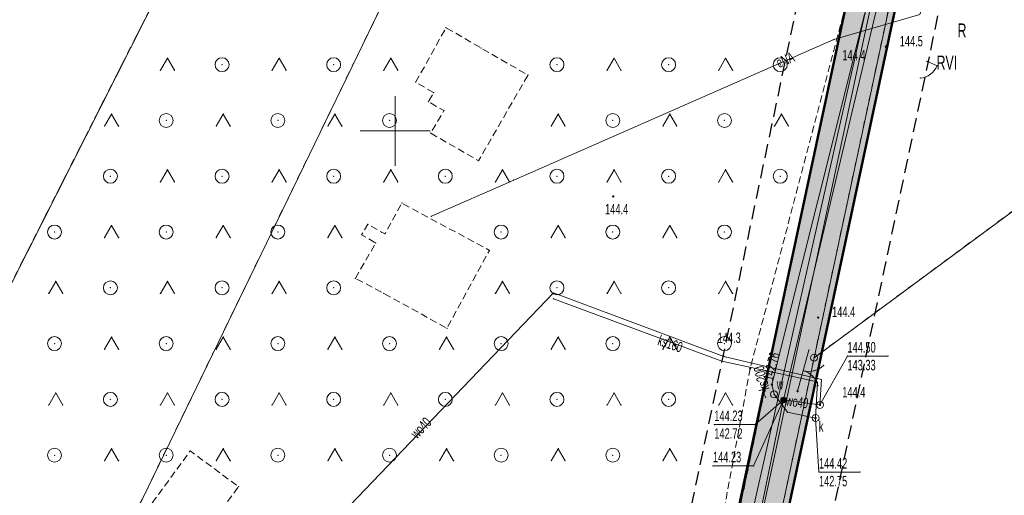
# Model space of a CAD drawing. Extents: x 6456700 to 6518119, y 5963420 to 5980059.
# Tile 109 of 256: x 6512092 to 6512162, y 5965623 to 5965657. Entities that reach past the tile are written whole.
import ezdxf
from ezdxf.enums import TextEntityAlignment as Align

# ---------------------------------------------------------------- set-up
doc = ezdxf.new("R2010")
doc.units = 0
doc.header["$MEASUREMENT"] = 0
for name, pattern in [('L_0_03', [1, 0.5, -0.5]), ('L_0_04', [1.5, 1, -0.5]), ('L_0_5A', [0.75, 0.5, -0.25])]:
    doc.linetypes.add(name, pattern=pattern)
doc.layers.get('0').update_dxf_attribs({"color": 2, "linetype": 'CONTINUOUS', "lineweight": 5})
for name, color, linetype, lineweight in [('18mm Kreska ciągła', 7, 'CONTINUOUS', 18), ('202_punkt_graniczny', 7, 'CONTINUOUS', 18), ('209_oznaczenie_konturu_klasyfikacyjnego', 96, 'CONTINUOUS', 18), ('210_oznaczenie_konturu_uzytku_gruntowego', 96, 'CONTINUOUS', 18), ('218_kontur_uzytku_gruntowego', 96, 'L_0_03', 18), ('219_dzialka_ewidencyjna', 7, 'CONTINUOUS', 18), ('50mm Kreska ciągła', 7, 'CONTINUOUS', 50), ('9mm Kreska ciągła', 252, 'CONTINUOUS', 9), ('brama', 7, 'CONTINUOUS', 18), ('furtka', 7, 'CONTINUOUS', 18), ('komora_podziemna', 7, 'CONTINUOUS', 18), ('ogrodzenie_trwale', 7, 'CONTINUOUS', 18), ('pikieta_naturalna', 7, 'CONTINUOUS', 18), ('pikieta_naturalna_Atr2', 7, 'CONTINUOUS', 18), ('przewod_elektroenergetyczny_podziemny', 7, 'CONTINUOUS', 18), ('przewod_elektroenergetyczny_podziemny_Atr1', 7, 'CONTINUOUS', 18), ('przewod_kanalizacyjny', 7, 'CONTINUOUS', 18), ('przewod_kanalizacyjny_Atr1', 7, 'CONTINUOUS', 18), ('przewod_wodociagowy', 7, 'CONTINUOUS', 18), ('przewod_wodociagowy_Atr1', 7, 'CONTINUOUS', 18), ('rzedna', 7, 'CONTINUOUS', 18), ('rzedna_Atr2', 7, 'CONTINUOUS', 18), ('rzedna_Atr3', 7, 'CONTINUOUS', 18), ('siatka_krzyrzy', 7, 'CONTINUOUS', 18), ('studnia_kanalizacyjna', 7, 'CONTINUOUS', 18), ('studnia_kanalizacyjna_Atr17', 7, 'CONTINUOUS', 18), ('teren_zalesiony', 7, 'CONTINUOUS', 18), ('Zakres', 7, 'CONTINUOUS', 18), ('zasuwa_lub_zawor', 7, 'CONTINUOUS', 18), ('zasuwa_lub_zawor_Atr17', 7, 'CONTINUOUS', 18)]:
    doc.layers.add(name, color=color, linetype=linetype, lineweight=lineweight)
doc.styles.get("Standard").update_dxf_attribs({"font": 'txt', "width": 0.75})

# ---------------------------------------------------------------- blocks, each defined once
blk = doc.blocks.new('mdcp_nowa')
at = {"layer": 'pikieta_naturalna', "linetype": 'Continuous', "lineweight": 18}
for points in [[(6494885.16, 5982106.015, 1), (6494885.16, 5982106.105, 1)], [(6494885.19, 5982105.955, 1), (6494885.19, 5982106.045, 1)], [(6494865.63, 5982095.255, 1), (6494865.63, 5982095.345, 1)], [(6494880.31, 5982086.565, 1), (6494880.31, 5982086.655, 1)], [(6494875.44, 5982082.925, 1), (6494875.44, 5982083.015, 1)], [(6494878.84, 5982081.285, 1), (6494878.84, 5982081.375, 1)]]:
    blk.add_hatch(color=18, dxfattribs=at).paths.add_polyline_path(points)
at = {"layer": 'rzedna', "linetype": 'Continuous', "lineweight": 18}
for color, points in [(18, [(6494877, 5982081.765, 1), (6494877, 5982081.855, 1)]), (5, [(6494877.83, 5982080.665, 1), (6494877.83, 5982080.755, 1)]), (5, [(6494880.44, 5982080.305, 1), (6494880.44, 5982080.395, 1)]), (34, [(6494880.13, 5982079.365, 1), (6494880.13, 5982079.455, 1)])]:
    blk.add_hatch(color=color, dxfattribs=at).paths.add_polyline_path(points)
at = {"layer": 'zasuwa_lub_zawor', "linetype": 'Continuous', "lineweight": 18}
blk.add_hatch(color=5, dxfattribs=at).paths.add_polyline_path([(6494877.83, 5982080.51, 1), (6494877.83, 5982080.91, 1)])
at = {"layer": '202_punkt_graniczny', "color": 7, "linetype": 'Continuous', "lineweight": 18}
blk.add_circle((6494880.02, 5982083.73), 0.25, dxfattribs=at)
at = {"layer": '202_punkt_graniczny'}
blk.add_point((6494880.02, 5982083.73), dxfattribs=at)
at = {"layer": '218_kontur_uzytku_gruntowego', "lineweight": 18, "flags": 128}
for points in [[(6494783.45, 5982011.84), (6494839.49, 5982122.69)], [(6494855, 5982121.3), (6494799.66, 5982007.13)], [(6494887.4, 5982118.29), (6494880.02, 5982083.73)], [(6494873.54, 5982067.42), (6494882.71, 5982111.1)], [(6494897.62, 5982096.74), (6494880.02, 5982083.73)], [(6494880.02, 5982083.73), (6494876.4, 5982066.72)]]:
    blk.add_lwpolyline(points, dxfattribs=at)
at = {"layer": '218_kontur_uzytku_gruntowego'}
blk.add_point((6494880.02, 5982083.73), dxfattribs=at)
blk.add_point((6494880.02, 5982083.73), dxfattribs=at)
blk.add_point((6494880.02, 5982083.73), dxfattribs=at)
blk.add_point((6494880.02, 5982083.73), dxfattribs=at)
blk.add_point((6494880.02, 5982083.73), dxfattribs=at)
blk.add_point((6494880.02, 5982083.73), dxfattribs=at)
at = {"layer": '219_dzialka_ewidencyjna', "color": 3, "linetype": 'Continuous', "lineweight": 18, "flags": 128}
for points in [[(6494891.82, 5982138.96), (6494880.02, 5982083.73)], [(6494783.45, 5982011.84), (6494839.49, 5982122.69)], [(6494855, 5982121.3), (6494799.66, 5982007.13)], [(6494873.54, 5982067.42), (6494882.71, 5982111.1)], [(6494897.62, 5982096.74), (6494880.02, 5982083.73)], [(6494876.4, 5982066.72), (6494880.02, 5982083.73)]]:
    blk.add_lwpolyline(points, dxfattribs=at)
at = {"layer": '219_dzialka_ewidencyjna', "color": 3}
blk.add_point((6494880.02, 5982083.73), dxfattribs=at)
blk.add_point((6494880.02, 5982083.73), dxfattribs=at)
blk.add_point((6494880.02, 5982083.73), dxfattribs=at)
at = {"layer": 'brama', "color": 7, "linetype": 'Continuous', "lineweight": 18, "flags": 128}
blk.add_lwpolyline([(6494879.65, 5982084.28), (6494878.84, 5982081.33)], dxfattribs=at)
at = {"layer": 'brama', "color": 7, "linetype": 'Continuous', "lineweight": 18}
for centre, start, end in [((6494879.642, 5982084.251), 254.646, 314.646), ((6494878.848, 5982081.359), 14.646, 74.646)]:
    blk.add_arc(centre, 1.5, start, end, dxfattribs=at)
at = {"layer": 'brama'}
for p in [(6494879.65, 5982084.28), (6494879.245, 5982082.805), (6494879.245, 5982082.805), (6494880.021, 5982082.8), (6494880.696, 5982083.184), (6494879.915, 5982082.413), (6494880.299, 5982081.738), (6494878.84, 5982081.33)]:
    blk.add_point(p, dxfattribs=at)
at = {"layer": 'furtka', "color": 7, "linetype": 'Continuous', "lineweight": 18, "flags": 128}
blk.add_lwpolyline([(6494888.84, 5982104.67), (6494888.11, 5982104.99)], dxfattribs=at)
at = {"layer": 'furtka', "color": 7, "linetype": 'Continuous', "lineweight": 18}
blk.add_arc((6494887.466, 5982105.271), 1.5, 276.329, 336.329, dxfattribs=at)
at = {"layer": 'furtka'}
for p in [(6494888.11, 5982104.99), (6494888.354, 5982104.063), (6494888.84, 5982104.67), (6494888.84, 5982104.669), (6494887.631, 5982103.78)]:
    blk.add_point(p, dxfattribs=at)
at = {"layer": 'komora_podziemna', "color": 5, "linetype": 'Continuous', "lineweight": 13}
blk.add_circle((6494880.44, 5982080.35), 0.25, dxfattribs=at)
at = {"layer": 'komora_podziemna'}
blk.add_point((6494880.44, 5982080.35), dxfattribs=at)
at = {"layer": 'ogrodzenie_trwale'}
for p in [(6494885.19, 5982106), (6494885.19, 5982106), (6494888.11, 5982104.99), (6494880.31, 5982086.61), (6494880.31, 5982086.61), (6494879.65, 5982084.28), (6494878.84, 5982081.33)]:
    blk.add_point(p, dxfattribs=at)
at = {"layer": 'pikieta_naturalna', "color": 7, "linetype": 'Continuous', "lineweight": 18}
for centre in [(6494885.16, 5982106.06), (6494885.19, 5982106), (6494865.63, 5982095.3), (6494880.31, 5982086.61), (6494875.44, 5982082.97), (6494878.84, 5982081.33)]:
    blk.add_circle(centre, 0.045, dxfattribs=at)
at = {"layer": 'pikieta_naturalna'}
for p in [(6494885.16, 5982106.06), (6494885.19, 5982106), (6494865.63, 5982095.3), (6494880.31, 5982086.61), (6494875.44, 5982082.97), (6494878.84, 5982081.33)]:
    blk.add_point(p, dxfattribs=at)
at = {"layer": 'przewod_elektroenergetyczny_podziemny', "color": 1, "linetype": 'Continuous', "lineweight": 18, "flags": 128}
blk.add_lwpolyline([(6494852.6, 5982093.88), (6494858.5, 5982096.47), (6494881.43, 5982106.55), (6494887.59, 5982108.35), (6494891.55, 5982120.94), (6494892.43, 5982121.59), (6494895.31, 5982129.26), (6494899.4, 5982139.64)], dxfattribs=at)
at = {"layer": 'przewod_elektroenergetyczny_podziemny'}
for p in [(6494881.43, 5982106.55), (6494858.5, 5982096.47), (6494852.6, 5982093.88)]:
    blk.add_point(p, dxfattribs=at)
at = {"layer": 'przewod_kanalizacyjny', "color": 34, "linetype": 'Continuous', "lineweight": 18, "flags": 128}
for points in [[(6494893.62, 5982148.26), (6494877, 5982081.81)], [(6494874.85, 5982069.31), (6494891.01, 5982141), (6494905.74, 5982143.11)], [(6494877.15, 5982081.11), (6494878.11, 5982079.82), (6494880.13, 5982079.41), (6494880.26, 5982082), (6494873.41, 5982083.49), (6494861.34, 5982087.96)], [(6494877.15, 5982081.11), (6494877, 5982081.81)]]:
    blk.add_lwpolyline(points, dxfattribs=at)
at = {"layer": 'przewod_kanalizacyjny'}
for p in [(6494861.34, 5982087.96), (6494873.41, 5982083.49), (6494877, 5982081.81), (6494877, 5982081.81), (6494880.26, 5982082), (6494877.15, 5982081.11), (6494877.15, 5982081.11), (6494878.11, 5982079.82), (6494880.13, 5982079.41)]:
    blk.add_point(p, dxfattribs=at)
at = {"layer": 'przewod_wodociagowy', "color": 5, "linetype": 'Continuous', "lineweight": 18, "flags": 128}
for points in [[(6494892.06, 5982140.59), (6494877.83, 5982080.71), (6494875.47, 5982069.24), (6494867.82, 5982032.34), (6494861.63, 5982003.58), (6494849.58, 5981948.68), (6494837.65, 5981892.5), (6494825.12, 5981834.8), (6494813.48, 5981780.79), (6494801.71, 5981726.67), (6494790.16, 5981673.27), (6494780.64, 5981628.68), (6494769.72, 5981575.76), (6494760.13, 5981528.44), (6494749.03, 5981474.44), (6494737.27, 5981416.53), (6494726.02, 5981361.28), (6494715.35, 5981309.09), (6494713.3, 5981298.99), (6494710.89, 5981224.49)], [(6494830.77, 5982052.08), (6494832.51, 5982055.27), (6494844.09, 5982070.35), (6494861.34, 5982088.38), (6494873.56, 5982083.83), (6494880.54, 5982082.17), (6494880.44, 5982080.35)], [(6494880.44, 5982080.35), (6494877.83, 5982080.71)]]:
    blk.add_lwpolyline(points, dxfattribs=at)
at = {"layer": 'przewod_wodociagowy'}
for p in [(6494861.34, 5982088.38), (6494873.56, 5982083.83), (6494880.54, 5982082.17), (6494877.83, 5982080.71), (6494877.83, 5982080.71), (6494880.44, 5982080.35), (6494880.44, 5982080.35)]:
    blk.add_point(p, dxfattribs=at)
at = {"layer": 'rzedna', "color": 7, "linetype": 'Continuous', "lineweight": 18}
blk.add_circle((6494877, 5982081.81), 0.045, dxfattribs=at)
at = {"layer": 'rzedna', "color": 5, "linetype": 'Continuous', "lineweight": 18}
for centre in [(6494877.83, 5982080.71), (6494880.44, 5982080.35)]:
    blk.add_circle(centre, 0.045, dxfattribs=at)
at = {"layer": 'rzedna', "color": 34, "linetype": 'Continuous', "lineweight": 18}
blk.add_circle((6494880.13, 5982079.41), 0.045, dxfattribs=at)
at = {"layer": 'rzedna'}
for p in [(6494877, 5982081.81), (6494877.83, 5982080.71), (6494877.83, 5982080.71), (6494880.44, 5982080.35), (6494880.13, 5982079.41)]:
    blk.add_point(p, dxfattribs=at)
at = {"layer": 'rzedna_Atr2', "color": 7, "linetype": 'Continuous', "lineweight": 18, "flags": 128}
for points in [[(6494880.44, 5982080.35), (6494882.41, 5982083.85), (6494885.322, 5982083.85)], [(6494877.83, 5982080.71), (6494875.69, 5982075.98), (6494872.773, 5982075.98)], [(6494877.83, 5982080.71), (6494875.79, 5982078.94), (6494872.873, 5982078.94)], [(6494880.13, 5982079.41), (6494880.37, 5982075.53), (6494883.319, 5982075.53)]]:
    blk.add_lwpolyline(points, dxfattribs=at)
at = {"layer": 'rzedna_Atr2'}
for p in [(6494882.41, 5982083.85), (6494885.322, 5982083.85), (6494877.83, 5982080.71), (6494877.83, 5982080.71), (6494880.44, 5982080.35), (6494880.13, 5982079.41), (6494872.873, 5982078.94), (6494875.79, 5982078.94), (6494872.773, 5982075.98), (6494875.69, 5982075.98), (6494880.37, 5982075.53), (6494883.319, 5982075.53)]:
    blk.add_point(p, dxfattribs=at)
at = {"layer": 'siatka_krzyrzy', "linetype": 'Continuous', "lineweight": 18, "flags": 128}
for points in [[(6494850, 5982097.5), (6494850, 5982102.5)], [(6494847.5, 5982100), (6494852.5, 5982100)]]:
    blk.add_lwpolyline(points, dxfattribs=at)
at = {"layer": 'studnia_kanalizacyjna', "color": 34, "linetype": 'Continuous', "lineweight": 13}
for centre in [(6494877.15, 5982081.11), (6494880.13, 5982079.41)]:
    blk.add_circle(centre, 0.25, dxfattribs=at)
at = {"layer": 'studnia_kanalizacyjna'}
for p in [(6494877.15, 5982081.11), (6494880.13, 5982079.41)]:
    blk.add_point(p, dxfattribs=at)
at = {"layer": 'teren_zalesiony', "color": 7, "linetype": 'L_0_5A', "lineweight": 18, "flags": 128}
for points in [[(6494749.04, 5981637.69), (6494755.66, 5981670.01), (6494737.46, 5981764.28), (6494737.16, 5981791.3), (6494749.04, 5981852.67), (6494764.75, 5981913.45), (6494775.9, 5981961.48), (6494777.87, 5981989.51), (6494783.45, 5982011.84), (6494839.49, 5982122.69), (6494841.39, 5982126.46), (6494851.65, 5982122.44), (6494855, 5982121.3), (6494865.72, 5982117.22), (6494882.84, 5982111.12), (6494875.44, 5982082.97), (6494872.69, 5982068.07), (6494858.39, 5982010.52), (6494853.7, 5981995.39), (6494844.87, 5981972.24), (6494839.8, 5981948.29), (6494834.59, 5981918.29), (6494833.67, 5981895.64), (6494825.04, 5981866.45), (6494815.66, 5981839.49), (6494806.63, 5981812.44), (6494796.98, 5981779.38), (6494788.24, 5981753.69), (6494779.47, 5981722.59), (6494776.56, 5981704.35), (6494773.52, 5981676.05), (6494771.09, 5981650.72), (6494766.1, 5981631.37), (6494758.67, 5981613.63), (6494743.13, 5981581.66), (6494718.51, 5981591.3), (6494736.43, 5981613.92)], [(6494852.76, 5982102.74), (6494851.48, 5982103.5), (6494853.65, 5982107.4), (6494856.15, 5982105.95), (6494859.51, 5982104), (6494855.98, 5982097.86), (6494852.54, 5982099.84), (6494853.49, 5982101.45), (6494852.38, 5982102.1)], [(6494847.15, 5982089.43), (6494848.61, 5982091.97), (6494847.6, 5982092.55), (6494848.05, 5982093.31), (6494849.04, 5982092.73), (6494849.27, 5982092.62), (6494850.48, 5982094.82), (6494856.76, 5982091.43), (6494853.72, 5982085.85), (6494849.17, 5982088.35)], [(6494832.15, 5982072.72), (6494835.32, 5982077.05), (6494838.78, 5982074.49), (6494835.63, 5982070.21)]]:
    blk.add_lwpolyline(points, close=True, dxfattribs=at)
at = {"layer": 'teren_zalesiony', "color": 7, "linetype": 'Continuous', "lineweight": 18, "flags": 128}
for points in [[(6494833.183, 5982104.343), (6494833.683, 5982105.209)], [(6494833.683, 5982105.209), (6494834.183, 5982104.343)], [(6494841.183, 5982104.343), (6494841.683, 5982105.209)], [(6494841.683, 5982105.209), (6494842.183, 5982104.343)], [(6494849.183, 5982104.343), (6494849.683, 5982105.209)], [(6494849.683, 5982105.209), (6494850.183, 5982104.343)], [(6494865.183, 5982104.343), (6494865.683, 5982105.209)], [(6494865.683, 5982105.209), (6494866.183, 5982104.343)], [(6494873.183, 5982104.343), (6494873.683, 5982105.209)], [(6494873.683, 5982105.209), (6494874.183, 5982104.343)], [(6494829.183, 5982100.343), (6494829.683, 5982101.209)], [(6494829.683, 5982101.209), (6494830.183, 5982100.343)], [(6494837.183, 5982100.343), (6494837.683, 5982101.209)], [(6494837.683, 5982101.209), (6494838.183, 5982100.343)], [(6494845.183, 5982100.343), (6494845.683, 5982101.209)], [(6494845.683, 5982101.209), (6494846.183, 5982100.343)], [(6494861.183, 5982100.343), (6494861.683, 5982101.209)], [(6494861.683, 5982101.209), (6494862.183, 5982100.343)], [(6494869.183, 5982100.343), (6494869.683, 5982101.209)], [(6494869.683, 5982101.209), (6494870.183, 5982100.343)], [(6494877.183, 5982100.343), (6494877.683, 5982101.209)], [(6494877.683, 5982101.209), (6494878.183, 5982100.343)], [(6494833.183, 5982096.343), (6494833.683, 5982097.209)], [(6494833.683, 5982097.209), (6494834.183, 5982096.343)], [(6494841.183, 5982096.343), (6494841.683, 5982097.209)], [(6494841.683, 5982097.209), (6494842.183, 5982096.343)], [(6494849.183, 5982096.343), (6494849.683, 5982097.209)], [(6494849.683, 5982097.209), (6494850.183, 5982096.343)], [(6494857.183, 5982096.343), (6494857.683, 5982097.209)], [(6494857.683, 5982097.209), (6494858.183, 5982096.343)], [(6494865.183, 5982096.343), (6494865.683, 5982097.209)], [(6494865.683, 5982097.209), (6494866.183, 5982096.343)], [(6494873.183, 5982096.343), (6494873.683, 5982097.209)], [(6494873.683, 5982097.209), (6494874.183, 5982096.343)], [(6494829.183, 5982092.343), (6494829.683, 5982093.209)], [(6494829.683, 5982093.209), (6494830.183, 5982092.343)], [(6494837.183, 5982092.343), (6494837.683, 5982093.209)], [(6494837.683, 5982093.209), (6494838.183, 5982092.343)], [(6494845.183, 5982092.343), (6494845.683, 5982093.209)], [(6494845.683, 5982093.209), (6494846.183, 5982092.343)], [(6494861.183, 5982092.343), (6494861.683, 5982093.209)], [(6494861.683, 5982093.209), (6494862.183, 5982092.343)], [(6494869.183, 5982092.343), (6494869.683, 5982093.209)], [(6494869.683, 5982093.209), (6494870.183, 5982092.343)], [(6494825.183, 5982088.343), (6494825.683, 5982089.209)], [(6494825.683, 5982089.209), (6494826.183, 5982088.343)], [(6494833.183, 5982088.343), (6494833.683, 5982089.209)], [(6494833.683, 5982089.209), (6494834.183, 5982088.343)], [(6494841.183, 5982088.343), (6494841.683, 5982089.209)], [(6494841.683, 5982089.209), (6494842.183, 5982088.343)], [(6494857.183, 5982088.343), (6494857.683, 5982089.209)], [(6494857.683, 5982089.209), (6494858.183, 5982088.343)], [(6494865.183, 5982088.343), (6494865.683, 5982089.209)], [(6494865.683, 5982089.209), (6494866.183, 5982088.343)], [(6494873.183, 5982088.343), (6494873.683, 5982089.209)], [(6494873.683, 5982089.209), (6494874.183, 5982088.343)], [(6494829.183, 5982084.343), (6494829.683, 5982085.209)], [(6494829.683, 5982085.209), (6494830.183, 5982084.343)], [(6494837.183, 5982084.343), (6494837.683, 5982085.209)], [(6494837.683, 5982085.209), (6494838.183, 5982084.343)], [(6494845.183, 5982084.343), (6494845.683, 5982085.209)], [(6494845.683, 5982085.209), (6494846.183, 5982084.343)], [(6494853.183, 5982084.343), (6494853.683, 5982085.209)], [(6494853.683, 5982085.209), (6494854.183, 5982084.343)], [(6494861.183, 5982084.343), (6494861.683, 5982085.209)], [(6494861.683, 5982085.209), (6494862.183, 5982084.343)], [(6494869.183, 5982084.343), (6494869.683, 5982085.209)], [(6494869.683, 5982085.209), (6494870.183, 5982084.343)], [(6494825.183, 5982080.343), (6494825.683, 5982081.209)], [(6494825.683, 5982081.209), (6494826.183, 5982080.343)], [(6494833.183, 5982080.343), (6494833.683, 5982081.209)], [(6494833.683, 5982081.209), (6494834.183, 5982080.343)], [(6494841.183, 5982080.343), (6494841.683, 5982081.209)], [(6494841.683, 5982081.209), (6494842.183, 5982080.343)], [(6494849.183, 5982080.343), (6494849.683, 5982081.209)], [(6494849.683, 5982081.209), (6494850.183, 5982080.343)], [(6494857.183, 5982080.343), (6494857.683, 5982081.209)], [(6494857.683, 5982081.209), (6494858.183, 5982080.343)], [(6494865.183, 5982080.343), (6494865.683, 5982081.209)], [(6494865.683, 5982081.209), (6494866.183, 5982080.343)], [(6494873.183, 5982080.343), (6494873.683, 5982081.209)], [(6494873.683, 5982081.209), (6494874.183, 5982080.343)], [(6494829.183, 5982076.343), (6494829.683, 5982077.209)], [(6494829.683, 5982077.209), (6494830.183, 5982076.343)], [(6494837.183, 5982076.343), (6494837.683, 5982077.209)], [(6494837.683, 5982077.209), (6494838.183, 5982076.343)], [(6494845.183, 5982076.343), (6494845.683, 5982077.209)], [(6494845.683, 5982077.209), (6494846.183, 5982076.343)], [(6494853.183, 5982076.343), (6494853.683, 5982077.209)], [(6494853.683, 5982077.209), (6494854.183, 5982076.343)], [(6494861.183, 5982076.343), (6494861.683, 5982077.209)], [(6494861.683, 5982077.209), (6494862.183, 5982076.343)], [(6494869.183, 5982076.343), (6494869.683, 5982077.209)], [(6494869.683, 5982077.209), (6494870.183, 5982076.343)]]:
    blk.add_lwpolyline(points, dxfattribs=at)
at = {"layer": 'teren_zalesiony', "color": 7, "linetype": 'Continuous', "lineweight": 18}
for centre in [(6494837.596, 5982104.746), (6494845.596, 5982104.746), (6494861.596, 5982104.746), (6494869.596, 5982104.746), (6494877.596, 5982104.746), (6494833.596, 5982100.746), (6494841.596, 5982100.746), (6494849.596, 5982100.746), (6494865.596, 5982100.746), (6494873.596, 5982100.746), (6494829.596, 5982096.746), (6494837.596, 5982096.746), (6494845.596, 5982096.746), (6494853.596, 5982096.746), (6494861.596, 5982096.746), (6494869.596, 5982096.746), (6494877.596, 5982096.746), (6494825.596, 5982092.746), (6494833.596, 5982092.746), (6494841.596, 5982092.746), (6494857.596, 5982092.746), (6494865.596, 5982092.746), (6494873.596, 5982092.746), (6494829.596, 5982088.746), (6494837.596, 5982088.746), (6494845.596, 5982088.746), (6494861.596, 5982088.746), (6494869.596, 5982088.746), (6494825.596, 5982084.746), (6494833.596, 5982084.746), (6494841.596, 5982084.746), (6494849.596, 5982084.746), (6494857.596, 5982084.746), (6494865.596, 5982084.746), (6494873.596, 5982084.746), (6494829.596, 5982080.746), (6494837.596, 5982080.746), (6494845.596, 5982080.746), (6494853.596, 5982080.746), (6494861.596, 5982080.746), (6494869.596, 5982080.746), (6494825.596, 5982076.746), (6494833.596, 5982076.746), (6494841.596, 5982076.746), (6494849.596, 5982076.746), (6494857.596, 5982076.746), (6494865.596, 5982076.746)]:
    blk.add_circle(centre, 0.5, dxfattribs=at)
at = {"layer": 'teren_zalesiony'}
for p in [(6494853.65, 5982107.4), (6494856.15, 5982105.95), (6494833.683, 5982105.209), (6494833.683, 5982105.209), (6494837.596, 5982104.746), (6494841.683, 5982105.209), (6494841.683, 5982105.209), (6494845.596, 5982104.746), (6494849.683, 5982105.209), (6494849.683, 5982105.209), (6494861.596, 5982104.746), (6494865.683, 5982105.209), (6494865.683, 5982105.209), (6494869.596, 5982104.746), (6494873.683, 5982105.209), (6494873.683, 5982105.209), (6494877.596, 5982104.746), (6494833.183, 5982104.343), (6494834.183, 5982104.343), (6494841.183, 5982104.343), (6494842.183, 5982104.343), (6494849.183, 5982104.343), (6494850.183, 5982104.343), (6494859.51, 5982104), (6494865.183, 5982104.343), (6494866.183, 5982104.343), (6494873.183, 5982104.343), (6494874.183, 5982104.343), (6494851.48, 5982103.5), (6494852.76, 5982102.74), (6494852.38, 5982102.1), (6494829.683, 5982101.209), (6494829.683, 5982101.209), (6494837.683, 5982101.209), (6494837.683, 5982101.209), (6494845.683, 5982101.209), (6494845.683, 5982101.209), (6494853.49, 5982101.45), (6494861.683, 5982101.209), (6494861.683, 5982101.209), (6494869.683, 5982101.209), (6494869.683, 5982101.209), (6494877.683, 5982101.209), (6494877.683, 5982101.209), (6494833.596, 5982100.746), (6494841.596, 5982100.746), (6494849.596, 5982100.746), (6494865.596, 5982100.746), (6494873.596, 5982100.746), (6494829.183, 5982100.343), (6494830.183, 5982100.343), (6494837.183, 5982100.343), (6494838.183, 5982100.343), (6494845.183, 5982100.343), (6494846.183, 5982100.343), (6494852.54, 5982099.84), (6494861.183, 5982100.343), (6494862.183, 5982100.343), (6494869.183, 5982100.343), (6494870.183, 5982100.343), (6494877.183, 5982100.343), (6494878.183, 5982100.343), (6494855.98, 5982097.86), (6494833.683, 5982097.209), (6494833.683, 5982097.209), (6494841.683, 5982097.209), (6494841.683, 5982097.209), (6494849.683, 5982097.209), (6494849.683, 5982097.209), (6494857.683, 5982097.209), (6494857.683, 5982097.209), (6494865.683, 5982097.209), (6494865.683, 5982097.209), (6494873.683, 5982097.209), (6494873.683, 5982097.209), (6494829.596, 5982096.746), (6494833.183, 5982096.343), (6494834.183, 5982096.343), (6494837.596, 5982096.746), (6494841.183, 5982096.343), (6494842.183, 5982096.343), (6494845.596, 5982096.746), (6494849.183, 5982096.343), (6494850.183, 5982096.343), (6494853.596, 5982096.746), (6494857.183, 5982096.343), (6494858.183, 5982096.343), (6494861.596, 5982096.746), (6494865.183, 5982096.343), (6494866.183, 5982096.343), (6494869.596, 5982096.746), (6494873.183, 5982096.343), (6494874.183, 5982096.343), (6494877.596, 5982096.746), (6494850.48, 5982094.82), (6494825.596, 5982092.746), (6494829.683, 5982093.209), (6494829.683, 5982093.209), (6494833.596, 5982092.746), (6494837.683, 5982093.209), (6494837.683, 5982093.209), (6494841.596, 5982092.746), (6494845.683, 5982093.209), (6494845.683, 5982093.209), (6494848.05, 5982093.31), (6494849.04, 5982092.73), (6494857.596, 5982092.746), (6494861.683, 5982093.209), (6494861.683, 5982093.209), (6494865.596, 5982092.746), (6494869.683, 5982093.209), (6494869.683, 5982093.209), (6494873.596, 5982092.746), (6494829.183, 5982092.343), (6494830.183, 5982092.343), (6494837.183, 5982092.343), (6494838.183, 5982092.343), (6494845.183, 5982092.343), (6494846.183, 5982092.343), (6494847.6, 5982092.55), (6494849.27, 5982092.62), (6494861.183, 5982092.343), (6494862.183, 5982092.343), (6494869.183, 5982092.343), (6494870.183, 5982092.343), (6494848.61, 5982091.97), (6494856.76, 5982091.43), (6494825.683, 5982089.209), (6494825.683, 5982089.209), (6494833.683, 5982089.209), (6494833.683, 5982089.209), (6494841.683, 5982089.209), (6494841.683, 5982089.209), (6494847.15, 5982089.43), (6494857.683, 5982089.209), (6494857.683, 5982089.209), (6494865.683, 5982089.209), (6494865.683, 5982089.209), (6494873.683, 5982089.209), (6494873.683, 5982089.209), (6494829.596, 5982088.746), (6494837.596, 5982088.746), (6494845.596, 5982088.746), (6494861.596, 5982088.746), (6494869.596, 5982088.746), (6494825.183, 5982088.343), (6494826.183, 5982088.343), (6494833.183, 5982088.343), (6494834.183, 5982088.343), (6494841.183, 5982088.343), (6494842.183, 5982088.343), (6494849.17, 5982088.35), (6494857.183, 5982088.343), (6494858.183, 5982088.343), (6494865.183, 5982088.343), (6494866.183, 5982088.343), (6494873.183, 5982088.343), (6494874.183, 5982088.343), (6494853.72, 5982085.85), (6494829.683, 5982085.209), (6494829.683, 5982085.209), (6494837.683, 5982085.209), (6494837.683, 5982085.209), (6494845.683, 5982085.209), (6494845.683, 5982085.209), (6494853.683, 5982085.209), (6494853.683, 5982085.209), (6494861.683, 5982085.209), (6494861.683, 5982085.209), (6494869.683, 5982085.209), (6494869.683, 5982085.209), (6494825.596, 5982084.746), (6494829.183, 5982084.343), (6494830.183, 5982084.343), (6494833.596, 5982084.746), (6494837.183, 5982084.343), (6494838.183, 5982084.343), (6494841.596, 5982084.746), (6494845.183, 5982084.343), (6494846.183, 5982084.343), (6494849.596, 5982084.746), (6494853.183, 5982084.343), (6494854.183, 5982084.343), (6494857.596, 5982084.746), (6494861.183, 5982084.343), (6494862.183, 5982084.343), (6494865.596, 5982084.746), (6494869.183, 5982084.343), (6494870.183, 5982084.343), (6494873.596, 5982084.746), (6494875.44, 5982082.97), (6494825.683, 5982081.209), (6494825.683, 5982081.209), (6494829.596, 5982080.746), (6494833.683, 5982081.209), (6494833.683, 5982081.209), (6494837.596, 5982080.746), (6494841.683, 5982081.209), (6494841.683, 5982081.209), (6494845.596, 5982080.746), (6494849.683, 5982081.209), (6494849.683, 5982081.209), (6494853.596, 5982080.746), (6494857.683, 5982081.209), (6494857.683, 5982081.209), (6494861.596, 5982080.746), (6494865.683, 5982081.209), (6494865.683, 5982081.209), (6494869.596, 5982080.746), (6494873.683, 5982081.209), (6494873.683, 5982081.209), (6494825.183, 5982080.343), (6494826.183, 5982080.343), (6494833.183, 5982080.343), (6494834.183, 5982080.343), (6494841.183, 5982080.343), (6494842.183, 5982080.343), (6494849.183, 5982080.343), (6494850.183, 5982080.343), (6494857.183, 5982080.343), (6494858.183, 5982080.343), (6494865.183, 5982080.343), (6494866.183, 5982080.343), (6494873.183, 5982080.343), (6494874.183, 5982080.343), (6494829.683, 5982077.209), (6494829.683, 5982077.209), (6494837.683, 5982077.209), (6494837.683, 5982077.209), (6494845.683, 5982077.209), (6494845.683, 5982077.209), (6494853.683, 5982077.209), (6494853.683, 5982077.209), (6494861.683, 5982077.209), (6494861.683, 5982077.209), (6494869.683, 5982077.209), (6494869.683, 5982077.209), (6494825.596, 5982076.746), (6494833.596, 5982076.746), (6494835.32, 5982077.05), (6494841.596, 5982076.746), (6494849.596, 5982076.746), (6494857.596, 5982076.746), (6494865.596, 5982076.746), (6494829.183, 5982076.343), (6494830.183, 5982076.343), (6494837.183, 5982076.343), (6494838.183, 5982076.343), (6494845.183, 5982076.343), (6494846.183, 5982076.343), (6494853.183, 5982076.343), (6494854.183, 5982076.343), (6494861.183, 5982076.343), (6494862.183, 5982076.343), (6494869.183, 5982076.343), (6494870.183, 5982076.343), (6494838.78, 5982074.49)]:
    blk.add_point(p, dxfattribs=at)
at = {"layer": 'Zakres', "linetype": 'L_0_04', "lineweight": 25, "flags": 128}
blk.add_lwpolyline([(6495113.77, 5985050.22), (6495121.12, 5984877.07), (6495125.76, 5984757.87), (6495129.89, 5984649.81), (6495141.08, 5984611.3), (6495145.77, 5984544.53), (6495147.36, 5984487.27), (6495157.22, 5984392.07), (6495162.95, 5984387.45), (6495180.24, 5984384.16), (6495229.5, 5984386.61), (6495251.65, 5984373.41), (6495258.77, 5984357.12), (6495255.44, 5984330.44), (6495250.77, 5984304.39), (6495252.21, 5984282.78), (6495255.46, 5984256.45), (6495254.94, 5984238.25), (6495266.4, 5984211), (6495277.24, 5984182.33), (6495294.2, 5984133.19), (6495300.94, 5984095.37), (6495313.24, 5984037.69), (6495317.44, 5983978.18), (6495300.35, 5983922.18), (6495282.35, 5983883.38), (6495266.21, 5983862.23), (6495242.03, 5983839.67), (6495211.11, 5983816.86), (6495158.26, 5983772.66), (6495130.6, 5983651.16), (6495116.31, 5983543.43), (6495129.51, 5983346.73), (6495134.58, 5983264.71), (6495139.64, 5983186.97), (6495193.25, 5983077.94), (6495199.2, 5983041.97), (6495206.23, 5983026), (6495208.96, 5983004.88), (6495202.27, 5982979.48), (6495202.42, 5982950.13), (6495209.35, 5982897.38), (6495215.97, 5982850.34), (6495228.6, 5982809.97), (6495226.85, 5982778.82), (6495225.04, 5982750.56), (6495220.26, 5982723.37), (6495226.54, 5982679.97), (6495206.06, 5982669.48), (6495192.68, 5982657.71), (6495184.57, 5982648.65), (6495174.78, 5982624.58), (6495164.23, 5982604.61), (6495150.7, 5982588.3), (6495137.69, 5982582.43), (6495118.26, 5982573.75), (6495100.35, 5982558.42), (6495090.36, 5982544.99), (6495075.87, 5982519.06), (6495060.83, 5982499.68), (6495049.41, 5982485.49), (6495035.07, 5982459.7), (6495006.7, 5982406.64), (6494980.89, 5982351.84), (6494944.35, 5982293.29), (6494925.72, 5982250.11), (6494905.2, 5982190.37), (6494898.43, 5982153.5), (6494879.51, 5982063.89), (6494864.14, 5981992.66), (6494816.93, 5981768.61), (6494777.79, 5981577.7), (6494739.84, 5981394.72), (6494718.65, 5981297.89), (6494716.45, 5981237.31), (6494738.62, 5981208.21), (6494776.48, 5981173.06), (6494817.16, 5981137.44), (6494847.63, 5981109.8), (6494877.39, 5981077.08), (6494912.75, 5981030.55), (6494916.06, 5981014.71), (6494903.86, 5980957.01), (6494916.13, 5980953.51), (6494892.32, 5980927.59), (6494850.7, 5980858.8), (6494806.81, 5980779.89), (6494785.1, 5980753.49), (6494715.22, 5980723.29), (6494679.96, 5980686.78), (6494651.35, 5980651.29), (6494549.14, 5980683.24), (6494511.84, 5980659.66), (6494443.61, 5980630.33), (6494428.78, 5980598.6), (6494431.58, 5980579.46), (6494420.56, 5980549.76), (6494416.45, 5980528.2), (6494403.86, 5980507.16), (6494388.89, 5980482.96), (6494365.32, 5980407.99), (6494335.67, 5980315.15), (6494332.29, 5980297.41), (6494335.1, 5980278.18), (6494347.25, 5980254.84), (6494336.79, 5980250.09), (6494300.04, 5980271.34), (6494320.8, 5980301.43), (6494336.81, 5980349.17), (6494344.85, 5980380.92), (6494360.85, 5980437.13), (6494374.18, 5980476.38), (6494386.14, 5980498.84), (6494403.02, 5980528.52), (6494411.33, 5980563.19), (6494420.84, 5980586.25), (6494420.25, 5980601.11), (6494434.95, 5980635.94), (6494446.75, 5980644.99), (6494465.77, 5980647.27), (6494513.02, 5980669.46), (6494507.85, 5980679.68), (6494547.89, 5980705.83), (6494570.06, 5980691.34), (6494636.17, 5980669.05), (6494706.14, 5980756.86), (6494742.78, 5980772.58), (6494798.53, 5980814.27), (6494826.12, 5980867.97), (6494849.57, 5980908.6), (6494845.35, 5980942.01), (6494853.94, 5980970.83), (6494891.08, 5980960.54), (6494890.11, 5980965.73), (6494903.94, 5981025.69), (6494869.98, 5981070.3), (6494770.97, 5981160.58), (6494728.18, 5981200.64), (6494706.13, 5981229.56), (6494707.94, 5981299.75), (6494728.84, 5981398.1), (6494767.06, 5981580.19), (6494806.17, 5981770.55), (6494854.36, 5981994.76), (6494869.73, 5982065.97), (6494888.61, 5982155.44), (6494891.67, 5982173.95), (6494895.82, 5982197.45), (6494916.38, 5982253.72), (6494935.47, 5982297.95), (6494954.97, 5982331.67), (6494972.09, 5982356.64), (6494997.76, 5982411.14), (6495026.29, 5982464.48), (6495041.09, 5982491.09), (6495052.99, 5982505.88), (6495067.51, 5982524.6), (6495081.94, 5982550.43), (6495092.99, 5982565.28), (6495112.86, 5982582.29), (6495133.59, 5982591.55), (6495144.48, 5982596.46), (6495155.87, 5982610.19), (6495165.7, 5982628.8), (6495175.96, 5982654.03), (6495185.62, 5982664.83), (6495200.4, 5982677.82), (6495212.49, 5982688.04), (6495209.64, 5982723.43), (6495215.22, 5982750.57), (6495216.87, 5982779.54), (6495218.31, 5982809.31), (6495206.86, 5982847.92), (6495199.44, 5982894.74), (6495192.11, 5982948.71), (6495190.16, 5982979.24), (6495183.47, 5983075.16), (6495129.79, 5983184.34), (6495124.6, 5983264.07), (6495119.53, 5983346.09), (6495106.27, 5983543.75), (6495120.74, 5983652.9), (6495148.75, 5983779.42), (6495204.15, 5983826.04), (6495273.41, 5983889.36), (6495288.53, 5983927.42), (6495300.83, 5983964.69), (6495303.91, 5983980.14), (6495301.32, 5984039.55), (6495291.1, 5984093.63), (6495284.5, 5984130.67), (6495267.84, 5984178.93), (6495257.12, 5984207.3), (6495244.96, 5984236.19), (6495244.79, 5984255.42), (6495242.25, 5984281.97), (6495240.71, 5984304.95), (6495245.55, 5984331.94), (6495248.51, 5984355.64), (6495243.77, 5984366.47), (6495226.98, 5984376.47), (6495179.54, 5984374.12), (6495158.61, 5984378.09), (6495147.7, 5984386.91), (6495137.38, 5984486.61), (6495135.78, 5984544.04), (6495131.18, 5984609.54), (6495119.95, 5984648.2), (6495115.76, 5984757.49), (6495111.12, 5984876.67), (6495103.73, 5985050.93), (6495109.36, 5985081.73), (6495120.41, 5985085.88)], close=True, dxfattribs=at)
at = {"layer": 'zasuwa_lub_zawor', "color": 5, "linetype": 'Continuous', "lineweight": 18}
blk.add_circle((6494877.83, 5982080.71), 0.2, dxfattribs=at)
at = {"layer": 'zasuwa_lub_zawor'}
blk.add_point((6494877.83, 5982080.71), dxfattribs=at)
at = {"layer": '209_oznaczenie_konturu_klasyfikacyjnego', "lineweight": 20, "width": 0.66}
blk.add_text('RVI', height=1, dxfattribs=at).set_placement((6494888.8, 5982105.4), align=Align.TOP_LEFT)
at = {"layer": '210_oznaczenie_konturu_uzytku_gruntowego', "lineweight": 20, "width": 0.66}
blk.add_text('R', height=1, dxfattribs=at).set_placement((6494890.3, 5982107.7), align=Align.TOP_LEFT)
at = {"layer": 'pikieta_naturalna_Atr2', "color": 7, "lineweight": 15, "width": 0.66}
for s, p in [('144.5', (6494886.16, 5982106.81)), ('144.4', (6494882.05, 5982105.81)), ('144.4', (6494865.04, 5982094.76)), ('144.4', (6494881.31, 5982087.4)), ('144.3', (6494873.11, 5982085.54)), ('144.4', (6494882.04, 5982081.64))]:
    blk.add_text(s, height=0.75, dxfattribs=at).set_placement(p, align=Align.TOP_LEFT)
at = {"layer": 'przewod_elektroenergetyczny_podziemny_Atr1', "color": 1, "lineweight": 15, "width": 0.66}
blk.add_text('eNA', height=0.75, rotation=23, dxfattribs=at).set_placement((6494877.219, 5982105.187), align=Align.TOP_LEFT)
at = {"layer": 'przewod_kanalizacyjny_Atr1', "color": 34, "lineweight": 15, "width": 0.66}
for s, rotation, p in [('ks160', 341.1, (6494869.001, 5982085.372)), ('ks200', 104.1, (6494876.103, 5982081.308))]:
    blk.add_text(s, height=0.75, rotation=rotation, dxfattribs=at).set_placement(p, align=Align.TOP_LEFT)
at = {"layer": 'przewod_wodociagowy_Atr1', "color": 5, "lineweight": 15, "width": 0.66}
for rotation, p in [(352.1, (6494878.075, 5982081.056)), (46.3, (6494851.03, 5982078.394))]:
    blk.add_text('wo40', height=0.75, rotation=rotation, dxfattribs=at).set_placement(p, align=Align.TOP_LEFT)
at = {"layer": 'rzedna_Atr2', "color": 5, "lineweight": 15, "width": 0.66}
for s, p in [('144.50', (6494882.41, 5982084.857)), ('144.23', (6494872.873, 5982079.948)), ('144.23', (6494872.773, 5982076.988))]:
    blk.add_text(s, height=0.75, dxfattribs=at).set_placement(p, align=Align.TOP_LEFT)
at = {"layer": 'rzedna_Atr2', "color": 7, "lineweight": 15, "width": 0.66}
blk.add_text('142.76', height=0.75, rotation=75.4, dxfattribs=at).set_placement((6494876.334, 5982082.229), align=Align.TOP_LEFT)
at = {"layer": 'rzedna_Atr2', "color": 34, "lineweight": 15, "width": 0.66}
blk.add_text('144.42', height=0.75, dxfattribs=at).set_placement((6494880.37, 5982076.538), align=Align.TOP_LEFT)
at = {"layer": 'rzedna_Atr3', "color": 5, "lineweight": 15, "width": 0.66}
for s, p in [('143.33', (6494882.41, 5982083.582)), ('142.72', (6494872.873, 5982078.673))]:
    blk.add_text(s, height=0.75, dxfattribs=at).set_placement(p, align=Align.TOP_LEFT)
at = {"layer": 'rzedna_Atr3', "color": 34, "lineweight": 15, "width": 0.66}
blk.add_text('142.75', height=0.75, dxfattribs=at).set_placement((6494880.37, 5982075.263), align=Align.TOP_LEFT)
at = {"layer": 'studnia_kanalizacyjna_Atr17', "color": 34, "lineweight": 15, "width": 0.66}
for p in [(6494876.27, 5982081.6), (6494880.36, 5982079.19)]:
    blk.add_text('k', height=0.75, dxfattribs=at).set_placement(p, align=Align.TOP_LEFT)
at = {"layer": 'zasuwa_lub_zawor_Atr17', "color": 5, "lineweight": 15, "width": 0.66}
blk.add_text('w', height=0.75, dxfattribs=at).set_placement((6494877.34, 5982082.22), align=Align.TOP_LEFT)

msp = doc.modelspace()

# ---------------------------------------------------------------- block references
at = {"linetype": 'ByBlock'}
msp.add_blockref('mdcp_nowa', (17268.786, -16450.998), dxfattribs=at)

# ---------------------------------------------------------------- next in the draw order: hatches: boundary and pattern name
at = {"layer": '9mm Kreska ciągła'}
h = msp.add_hatch(dxfattribs=at)
h.set_pattern_fill('SAND_AND_LIME', color=4, scale=0.1)
h.set_pattern_definition([(37.5, (6506978.44693, 5965466.5146), (-0.0068032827, 0.208096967), [0, -0.16416, 0, -0.1836, 0, -0.1755]), (7.5, (6506978.44693, 5965466.5146), (0.191135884, 0.304791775), [0, -0.08856, 0, -0.14796, 0, -0.0567]), (-32.5, (6506978.3141, 5965466.5146), (0.336327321, 0.000611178), [0, -0.054, 0, -0.1944, 0, -0.2538]), (-42.5, (6506978.3141, 5965466.5146), (0.324661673, 0.094788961), [0, -0.027, 0, -0.12744, 0, -0.1458])])
h.paths.add_polyline_path([(6512110.549, 5965467.143), (6512123.051, 5965526.497, -0.000754), (6512129.304, 5965555.993), (6512164.146, 5965719.115, 0.050063), (6512164.212, 5965719.71), (6512170.437, 5965706.021), (6512170.11, 5965706.459, 0.64448), (6512164.772, 5965705.291), (6512132.727, 5965555.262, 0.000754), (6512126.476, 5965525.776), (6512113.974, 5965466.422), (6512110.549, 5965467.143)])

# ---------------------------------------------------------------- next in the draw order: linework, layer by layer
at = {"layer": '18mm Kreska ciągła', "color": 4, "ltscale": 0.1}
msp.add_lwpolyline([(6512168.646, 5965713.182), (6512167.854, 5965712.712, 0.209217), (6512163.177, 5965706.2), (6512131.016, 5965555.627, 0.000754), (6512124.763, 5965526.137), (6511981.952, 5964848.133, 0.046783), (6511981.208, 5964841.64), (6511980.073, 5964786.562, 0.193797), (6511985.368, 5964772.589), (6512012.531, 5964743.143, 0.025742), (6512030.868, 5964725.211), (6512140.209, 5964628.776, -0.068261), (6512158.093, 5964608.042), (6512174.467, 5964582.799, -0.215922), (6512178.786, 5964554.241), (6512162.669, 5964497.166, 0.284572), (6512165.572, 5964487.044), (6512166.371, 5964486.319)], format="xyb", dxfattribs=at)
at = {"layer": '50mm Kreska ciągła', "color": 5, "ltscale": 0.1}
for points in [[(6512164.781, 5965738.75, 0.112216), (6512164.158, 5965720.307, -0.100378), (6512164.146, 5965719.115), (6512129.304, 5965555.993)], [(6512132.727, 5965555.262), (6512164.772, 5965705.291, -0.64448), (6512170.11, 5965706.459), (6512170.437, 5965706.021)]]:
    msp.add_lwpolyline(points, format="xyb", dxfattribs=at)

doc.saveas('drawing.dxf')
